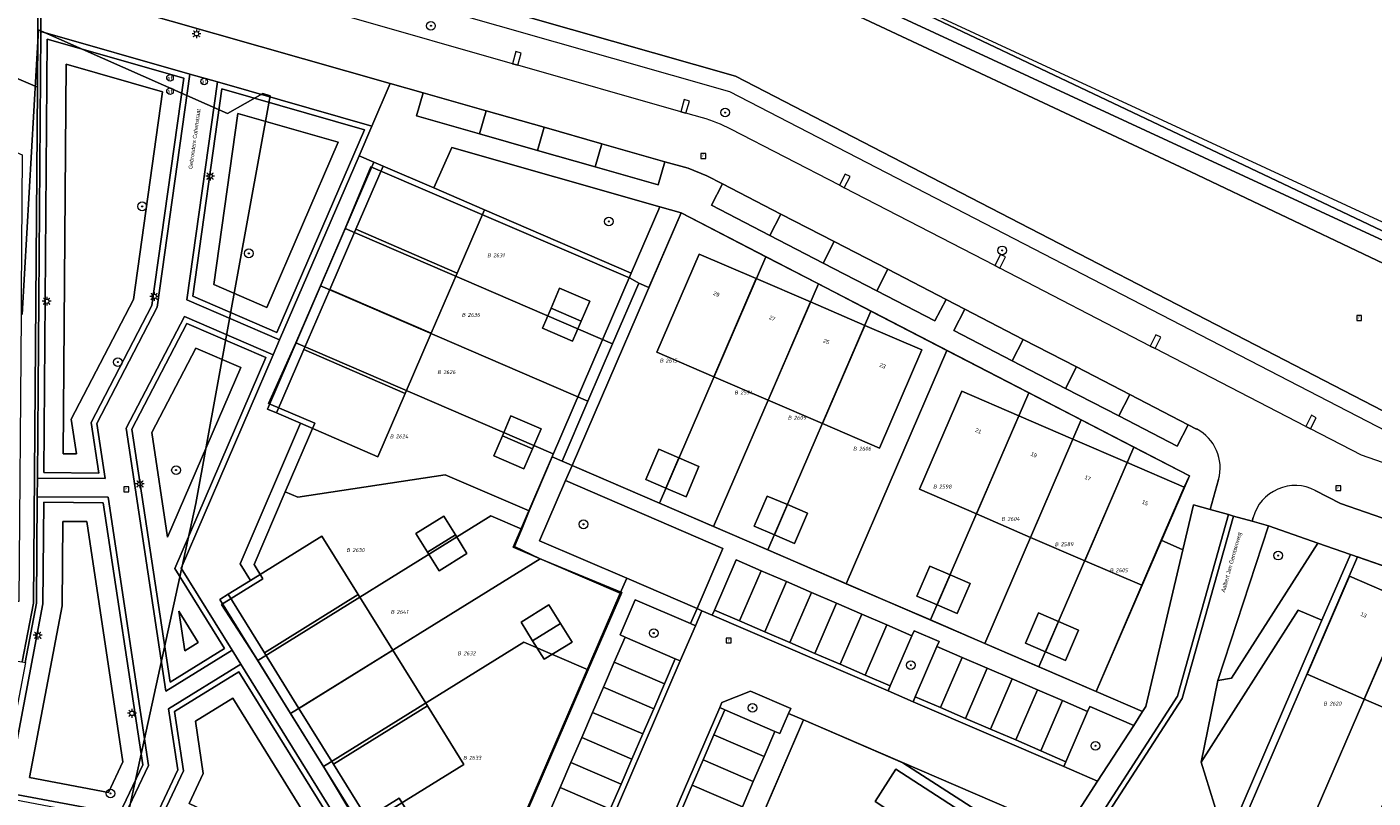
# Model space of a CAD drawing. Header units: metres. Extents: x 207466 to 209466, y 475780 to 477780.
# Tile 139 of 189: x 208452 to 208575, y 476909 to 476980. Entities that reach past the tile are written whole.
import ezdxf
from ezdxf.enums import TextEntityAlignment as Align

# ---------------------------------------------------------------- set-up
doc = ezdxf.new("R2010")
doc.units = ezdxf.units.M
doc.layers.get('0').update_dxf_attribs({"color": 253, "linetype": 'CONTINUOUS'})
for name, color, linetype, lineweight, true_color in [('B-RO-OG-BEBOUWING-GV', 7, 'CONTINUOUS', 0, 0xa50000), ('B1-OG-WA-SLOOT_WATER-G', 7, 'CONTINUOUS', 0, 0x478c9a), ('N-RO-GR-BEPLANTING_CULTUUR_VASTE PLANTENVAK-GV', 7, 'CONTINUOUS', 0, 0x6d8a47), ('N-RO-GR-BOOM-S', 7, 'CONTINUOUS', 0, 0x6d8a47), ('N-RO-GR-GRAS-GV', 7, 'CONTINUOUS', 0, 0x6d8a47), ('N-RO-OG-BEBOUWING-GV', 7, 'CONTINUOUS', 0, 0xa50000), ('N-RO-OG-BEBOUWING_LOODS-GV', 7, 'CONTINUOUS', 0, 0xa50000)]:
    doc.layers.add(name, color=color, linetype=linetype, lineweight=lineweight, true_color=true_color)
for name, color, linetype, lineweight in [('B-RO-OG-BEBOUWING-T18', 7, 'CONTINUOUS', 0), ('B-RO-RI-GWA_RIOOLPUT-S', 253, 'CONTINUOUS', 0), ('B-RO-VH-ONVERHARD-GV', 253, 'CONTINUOUS', 0), ('B-WE-KG-GRENS_PERCEEL-GV', 150, 'CONTINUOUS', 18), ('B-WE-KG-GRENS_PERCEEL-S', 150, 'CONTINUOUS', 25), ('B1-OG-WA-SLOOT_BOVENINSTEEK-G', 253, 'CONTINUOUS', 13), ('N-RO-KL-ET_LS_OV_LICHTMAST-S', 253, 'CONTINUOUS', 0), ('N-RO-OG-TERREIN_CULTUURSCHEIDING-GV', 253, 'CONTINUOUS', 0), ('N-RO-OG-TERREIN_ERF-GV', 253, 'CONTINUOUS', 0), ('N-RO-OG-TOPOGRAFIE-T18', 7, 'CONTINUOUS', 0), ('N-RO-RI-GWA_RIOOLPUT-S', 253, 'CONTINUOUS', 0), ('N-RO-VH-VERHARDING_BEDRIJFSVLOERPLAAT-GV', 253, 'CONTINUOUS', 0), ('N-RO-VH-VERHARDING_BETON-GV', 253, 'CONTINUOUS', 0), ('N-RO-VH-VERHARDING_STRAATBAKSTEEN-GV', 253, 'CONTINUOUS', 0), ('N-RO-VW-AFSLUITPAAL-S', 253, 'CONTINUOUS', 0)]:
    doc.layers.add(name, color=color, linetype=linetype, lineweight=lineweight)
doc.styles.add('NLCS-ISO', font='NLCS-ISO.ttf')
doc.styles.add('NLCS-ISO-M200-T18', font='NLCS-ISO.ttf', dxfattribs={"height": 1.8})

# ---------------------------------------------------------------- blocks, each defined once
blk = doc.blocks.new('SVW-AFSLUITPAAL-SO1')
at = {"lineweight": -2}
blk.add_circle((0, 0), 1.5, dxfattribs=at)
at = {"lineweight": -2, "insert": (0, 0), "char_height": 1.8, "attachment_point": 5, "line_spacing_factor": 0.8, "style": 'NLCS-ISO'}
blk.add_mtext('{\\C256;af}', dxfattribs=at)
blk = doc.blocks.new('SKL-ET_OV_LICHTMAST-SO1')
at = {"color": 0, "linetype": 'ByBlock', "lineweight": -2}
blk.add_circle((0, 0), 1, dxfattribs=at)
for points in [[(-1.25, 0), (-2, 0)], [(-1.4142, 1.4142), (-0.8839, 0.8839)], [(0, 2), (0, 1.25)], [(0.8839, 0.8839), (1.4142, 1.4142)], [(2, 0), (1.25, 0)], [(-1.4142, -1.4142), (-0.8839, -0.8839)], [(0, -1.25), (0, -2)], [(0.8839, -0.8839), (1.4142, -1.4142)]]:
    blk.add_open_spline(points, degree=1, dxfattribs=at)
blk = doc.blocks.new('SRI-PUT_INSPECTIEPUT_RIOOLPUT-SO1')
at = {"color": 0, "linetype": 'ByBlock', "lineweight": -2, "flags": 128}
blk.add_lwpolyline([(-1.125, -1.125), (1.125, -1.125), (1.125, 1.125), (-1.125, 1.125), (-1.125, -1.125)], dxfattribs=at)
at = {"color": 0, "linetype": 'ByBlock', "lineweight": -2, "insert": (0, 0.2828), "char_height": 1.5, "attachment_point": 5, "line_spacing_factor": 0.8, "style": 'NLCS-ISO'}
blk.add_mtext('{\\C0;r}', dxfattribs=at)
blk = doc.blocks.new('SGR-BOOM_01-SO1')
at = {"linetype": 'Continuous'}
h = blk.add_hatch(color=0, dxfattribs=at)
edge = h.paths.add_edge_path()
edge.add_arc((0, 0), 0.25, 0, 360)
at = {"color": 0, "linetype": 'ByBlock', "lineweight": -2}
for radius in [2, 0.25]:
    blk.add_circle((0, 0), radius, dxfattribs=at)
blk = doc.blocks.new('SKG-PERCEELNUMMER-SO')
at = {"style": 'NLCS-ISO', "oblique": 10, "flags": 1}
blk.add_attdef('GEMEENTECODE', text='', height=1.8, dxfattribs=at).set_placement((0, 2.55), align=Align.MIDDLE_CENTER)
at = {"style": 'NLCS-ISO', "oblique": 10}
blk.add_attdef('SECTIE', text='', height=1.8, dxfattribs=at).set_placement((-0.5, 0), align=Align.MIDDLE_RIGHT)
blk.add_attdef('PERCEELNUMMER', text='', height=1.8, dxfattribs=at).set_placement((0.5, 0), align=Align.MIDDLE_LEFT)

msp = doc.modelspace()

# ---------------------------------------------------------------- linework, layer by layer
at = {"layer": 'B-RO-OG-BEBOUWING-GV', "flags": 128}
for points in [[(208493.78, 476962.83), (208489.14, 476964.83), (208484.51, 476966.83), (208482.01, 476961.04), (208491.29, 476957.04), (208493.78, 476962.83)], [(208491.29, 476957.04), (208482.01, 476961.04), (208479.63, 476955.53), (208488.91, 476951.53), (208491.29, 476957.04)], [(208518.64, 476956.53), (208513.43, 476958.78), (208509.55, 476949.79), (208514.77, 476947.54), (208518.64, 476956.53)], [(208488.91, 476951.53), (208479.63, 476955.53), (208477.26, 476950.03), (208486.53, 476946.03), (208488.91, 476951.53)], [(208523.6, 476954.39), (208518.64, 476956.53), (208514.77, 476947.54), (208519.72, 476945.4), (208523.6, 476954.39)], [(208528.56, 476952.25), (208523.6, 476954.39), (208519.72, 476945.4), (208524.68, 476943.26), (208528.56, 476952.25)], [(208533.78, 476950), (208528.56, 476952.25), (208524.68, 476943.26), (208529.9, 476941.01), (208533.78, 476950)], [(208486.53, 476946.03), (208477.26, 476950.03), (208474.76, 476944.24), (208476.97, 476943.29), (208484.04, 476940.24), (208486.53, 476946.03)], [(208542.64, 476943.99), (208537.43, 476946.24), (208533.55, 476937.26), (208538.77, 476935), (208542.64, 476943.99)], [(208547.6, 476941.85), (208542.64, 476943.99), (208538.77, 476935), (208543.72, 476932.86), (208547.6, 476941.85)], [(208552.56, 476939.72), (208547.6, 476941.85), (208543.72, 476932.86), (208548.68, 476930.72), (208552.56, 476939.72)], [(208511.57, 476940.12), (208509.73, 476940.92), (208508.54, 476938.16), (208510.38, 476937.37), (208511.57, 476940.12)], [(208513.4, 476939.33), (208511.57, 476940.12), (208510.38, 476937.37), (208512.22, 476936.58), (208513.4, 476939.33)], [(208557.77, 476937.46), (208552.56, 476939.72), (208548.68, 476930.72), (208553.9, 476928.47), (208555.67, 476932.59), (208557.77, 476937.46)], [(208521.48, 476935.85), (208519.65, 476936.64), (208518.46, 476933.88), (208520.3, 476933.09), (208521.48, 476935.85)], [(208523.32, 476935.06), (208521.48, 476935.85), (208520.3, 476933.09), (208522.13, 476932.3), (208523.32, 476935.06)], [(208472.38, 476928.92), (208470.34, 476927.66), (208473.66, 476922.3), (208482.24, 476927.63), (208478.92, 476932.98), (208472.38, 476928.92)], [(208536.36, 476929.43), (208534.52, 476930.22), (208533.33, 476927.47), (208535.17, 476926.67), (208536.36, 476929.43)], [(208538.2, 476928.64), (208536.36, 476929.43), (208535.17, 476926.67), (208537.01, 476925.88), (208538.2, 476928.64)], [(208578.11, 476927.06), (208572.89, 476929.31), (208569, 476920.33), (208574.23, 476918.07), (208578.11, 476927.06)], [(208485.4, 476922.53), (208482.24, 476927.63), (208473.66, 476922.3), (208476.82, 476917.21), (208485.4, 476922.53)], [(208583.07, 476924.92), (208578.11, 476927.06), (208574.23, 476918.07), (208579.19, 476915.93), (208583.07, 476924.92)], [(208546.28, 476925.15), (208544.44, 476925.94), (208543.25, 476923.19), (208545.09, 476922.4), (208546.28, 476925.15)], [(208548.11, 476924.36), (208546.28, 476925.15), (208545.09, 476922.4), (208546.92, 476921.6), (208548.11, 476924.36)], [(208488.57, 476917.43), (208485.4, 476922.53), (208476.82, 476917.21), (208479.98, 476912.11), (208488.57, 476917.43)], [(208488.57, 476917.43), (208479.98, 476912.11), (208483.3, 476906.75), (208485.34, 476908.02), (208491.89, 476912.08), (208488.57, 476917.43)]]:
    msp.add_lwpolyline(points, dxfattribs=at)
at = {"layer": 'B-RO-VH-ONVERHARD-GV', "flags": 128}
for points in [[(208486.53, 476946.03), (208484.04, 476940.24), (208476.97, 476943.29), (208474.76, 476944.24), (208477.26, 476950.03), (208479.63, 476955.53), (208482.01, 476961.04), (208484.51, 476966.83), (208489.14, 476964.83), (208493.78, 476962.83), (208491.29, 476957.04), (208488.91, 476951.53), (208486.53, 476946.03)], [(208509.55, 476949.79), (208513.43, 476958.78), (208518.64, 476956.53), (208523.6, 476954.39), (208528.56, 476952.25), (208533.78, 476950), (208529.9, 476941.01), (208524.68, 476943.26), (208519.72, 476945.4), (208514.77, 476947.54), (208509.55, 476949.79)], [(208548.68, 476930.72), (208543.72, 476932.86), (208538.77, 476935), (208533.55, 476937.26), (208537.43, 476946.24), (208542.64, 476943.99), (208547.6, 476941.85), (208552.56, 476939.72), (208557.77, 476937.46), (208555.67, 476932.59), (208553.9, 476928.47), (208548.68, 476930.72)], [(208508.54, 476938.16), (208509.73, 476940.92), (208511.57, 476940.12), (208513.4, 476939.33), (208512.22, 476936.58), (208510.38, 476937.37), (208508.54, 476938.16)], [(208522.13, 476932.3), (208520.3, 476933.09), (208518.46, 476933.88), (208519.65, 476936.64), (208521.48, 476935.85), (208523.32, 476935.06), (208522.13, 476932.3)], [(208476.82, 476917.21), (208473.66, 476922.3), (208470.34, 476927.66), (208472.38, 476928.92), (208478.92, 476932.98), (208482.24, 476927.63), (208485.4, 476922.53), (208488.57, 476917.43), (208491.89, 476912.08), (208485.34, 476908.02), (208483.3, 476906.75), (208479.98, 476912.11), (208476.82, 476917.21)], [(208533.33, 476927.47), (208534.52, 476930.22), (208536.36, 476929.43), (208538.2, 476928.64), (208537.01, 476925.88), (208535.17, 476926.67), (208533.33, 476927.47)], [(208584.15, 476913.79), (208579.19, 476915.93), (208574.23, 476918.07), (208569, 476920.33), (208572.89, 476929.31), (208578.11, 476927.06), (208583.07, 476924.92), (208588.02, 476922.78), (208592.98, 476920.64), (208597.94, 476918.5), (208602.9, 476916.36), (208608.11, 476914.11), (208604.23, 476905.12), (208599.02, 476907.38), (208594.06, 476909.52), (208589.1, 476911.65), (208584.15, 476913.79)], [(208543.25, 476923.19), (208544.44, 476925.94), (208546.28, 476925.15), (208548.11, 476924.36), (208546.92, 476921.6), (208545.09, 476922.4), (208543.25, 476923.19)]]:
    msp.add_lwpolyline(points, dxfattribs=at)
at = {"layer": 'B-WE-KG-GRENS_PERCEEL-GV'}
for points in [[(208600.02, 477039.71), (208600, 477000), (208500, 477000), (208500, 476993.67), (208508.85, 476991.83), (208520.11, 476987.4), (208605.17, 476946.99), (208625.47, 476937.21), (208619.88, 476937.21), (208625.39, 476934.64), (208626.18, 476938.41), (208637.42, 476991.71), (208647.04, 477037.88), (208627.89, 477039.15)], [(208332.29, 477022.34), (208345.64, 477019.84), (208407.29, 477008.29), (208465.38, 476997.49), (208500, 476990.91), (208508.09, 476989.12), (208522.32, 476983.22), (208558.37, 476966.29), (208599.36, 476946.77), (208619.88, 476937.21), (208625.47, 476937.21), (208605.17, 476946.99), (208520.11, 476987.4), (208508.85, 476991.83), (208500, 476993.67), (208466.58, 477000.88), (208466.47, 477000.9), (208396.92, 477013.71), (208346.67, 477023.7), (208328.74, 477027.27), (208327.41, 477023.26)], [(208505.5, 476950.56), (208507.9, 476956.12), (208507.12, 476956.58), (208483.39, 476966.77), (208481.05, 476961.1)], [(208507.9, 476956.12), (208505.5, 476950.56), (208503.25, 476945.32), (208500.88, 476939.84), (208509.79, 476935.99), (208519.51, 476958.53), (208511.76, 476962.54), (208508.82, 476955.72)], [(208478.8, 476955.87), (208503.25, 476945.32), (208505.5, 476950.56), (208481.05, 476961.1)], [(208524.32, 476956.04), (208519.51, 476958.53), (208509.79, 476935.99), (208514.74, 476933.85)], [(208476.54, 476950.64), (208500.07, 476940.49), (208499.96, 476940.23), (208500.88, 476939.84), (208503.25, 476945.32), (208478.8, 476955.87)], [(208529.12, 476953.56), (208524.32, 476956.04), (208514.74, 476933.85), (208519.7, 476931.72)], [(208529.12, 476953.56), (208519.7, 476931.72), (208526.86, 476928.62), (208536.07, 476949.96)], [(208499.96, 476940.23), (208500.07, 476940.49), (208476.54, 476950.64), (208474.04, 476945.11), (208478.28, 476943.29), (208475.57, 476937.02), (208476.73, 476936.52), (208490.2, 476938.58), (208497.88, 476935.27)], [(208536.07, 476949.96), (208526.86, 476928.62), (208534.58, 476925.3), (208543.55, 476946.09)], [(208548.36, 476943.61), (208543.55, 476946.09), (208534.58, 476925.3), (208539.54, 476923.16)], [(208553.17, 476941.12), (208548.36, 476943.61), (208539.54, 476923.16), (208544.49, 476921.02)], [(208544.49, 476921.02), (208549.73, 476918.76), (208558.24, 476938.49), (208553.17, 476941.12)], [(208497.88, 476935.27), (208490.2, 476938.58), (208476.73, 476936.52), (208475.57, 476937.02), (208472.71, 476930.38), (208473.53, 476929.07), (208469.75, 476926.72), (208473.05, 476921.59), (208494.38, 476934.82), (208497.19, 476933.61)], [(208497.19, 476933.61), (208494.38, 476934.82), (208473.05, 476921.59), (208476.06, 476916.74), (208498.89, 476930.9), (208496.53, 476932.03)], [(208498.89, 476930.9), (208476.06, 476916.74), (208479.06, 476911.9), (208497.39, 476923.27), (208503.28, 476920.73), (208506.33, 476927.8)], [(208568.18, 476904.05), (208579.03, 476929.19), (208573.63, 476931.07), (208562.95, 476906.31)], [(208573.14, 476901.91), (208584.14, 476927.41), (208579.03, 476929.19), (208568.18, 476904.05)], [(208494.95, 476901.43), (208503.28, 476920.73), (208497.39, 476923.27), (208479.06, 476911.9), (208482.19, 476906.66), (208485.97, 476909.01), (208489.43, 476903.43)], [(208513.72, 476894.7), (208518.97, 476906.86), (208522.97, 476916.15), (208547.48, 476905.57), (208542.69, 476895.4), (208539.91, 476886.33)], [(208547.48, 476905.57), (208522.97, 476916.15), (208518.97, 476906.86), (208542.69, 476895.4)]]:
    msp.add_lwpolyline(points, close=True, dxfattribs=at)
for points in [[(208599.36, 476946.77), (208558.37, 476966.29), (208522.32, 476983.22), (208508.09, 476989.12), (208500, 476990.91), (208465.38, 476997.49), (208407.29, 477008.29)], [(208449.8, 476842.47), (208453.32, 476842.93), (208452.23, 476853.38), (208452.11, 476854.8), (208452.03, 476856.24), (208452, 476857.67), (208452.01, 476859.1), (208452.08, 476860.54), (208452.19, 476861.97), (208452.35, 476863.39), (208452.55, 476864.81), (208454.49, 476876.83), (208467.4, 476935.97), (208474.19, 476973.26), (208473.53, 476973.45), (208470.28, 476971.64), (208452.99, 476979.29), (208451.51, 476953.24)], [(208451.51, 476953.24), (208452.99, 476979.29), (208470.28, 476971.64), (208473.53, 476973.45), (208474.19, 476973.26), (208467.4, 476935.97), (208454.49, 476876.83), (208452.55, 476864.81), (208452.35, 476863.39), (208452.19, 476861.97), (208452.08, 476860.54), (208452.01, 476859.1), (208452, 476857.67), (208452.03, 476856.24), (208452.11, 476854.8), (208452.23, 476853.38), (208453.32, 476842.93), (208449.8, 476842.47)], [(208489.43, 476903.43), (208485.97, 476909.01), (208482.19, 476906.66), (208479.06, 476911.9), (208476.06, 476916.74), (208473.05, 476921.59), (208469.75, 476926.72), (208473.53, 476929.07), (208472.71, 476930.38), (208475.57, 476937.02), (208478.28, 476943.29), (208474.04, 476945.11), (208476.54, 476950.64), (208478.8, 476955.87), (208481.05, 476961.1), (208483.39, 476966.77), (208507.12, 476956.58), (208507.9, 476956.12), (208508.82, 476955.72), (208511.76, 476962.54), (208519.51, 476958.53), (208524.32, 476956.04), (208529.12, 476953.56), (208536.07, 476949.96), (208543.55, 476946.09), (208548.36, 476943.61), (208553.17, 476941.12), (208558.24, 476938.49), (208549.73, 476918.76), (208544.49, 476921.02), (208539.54, 476923.16), (208534.58, 476925.3), (208526.86, 476928.62), (208519.7, 476931.72), (208514.74, 476933.85), (208509.79, 476935.99), (208500.88, 476939.84), (208499.96, 476940.23), (208497.88, 476935.27), (208497.19, 476933.61), (208496.53, 476932.03), (208498.89, 476930.9), (208506.33, 476927.8), (208503.28, 476920.73), (208494.95, 476901.43)], [(208578.1, 476899.77), (208573.14, 476901.91), (208568.18, 476904.05), (208562.95, 476906.31), (208573.63, 476931.07), (208579.03, 476929.19)]]:
    msp.add_lwpolyline(points, dxfattribs=at)
at = {"layer": 'B1-OG-WA-SLOOT_BOVENINSTEEK-G', "flags": 128}
for points in [[(208636.91, 476933.44), (208510.38, 476992.08), (208482.03, 476997.39)], [(208481.75, 476995.91), (208509.92, 476990.64), (208636.28, 476932.08)], [(208632.59, 476922.85), (208615.64, 476930.71), (208587.62, 476938.38), (208516.74, 476975.05), (208479.47, 476985.69)], [(208479.05, 476984.25), (208516.18, 476973.65), (208587.07, 476936.98), (208615.12, 476929.3), (208631.96, 476921.48)]]:
    msp.add_lwpolyline(points, dxfattribs=at)
at = {"layer": 'B1-OG-WA-SLOOT_WATER-G', "flags": 128}
for points in [[(208636.28, 476932.08), (208509.92, 476990.64), (208481.75, 476995.91)], [(208479.47, 476985.69), (208516.74, 476975.05), (208587.62, 476938.38), (208615.64, 476930.71), (208632.59, 476922.85)]]:
    msp.add_lwpolyline(points, dxfattribs=at)
at = {"layer": 'N-RO-GR-BEPLANTING_CULTUUR_VASTE PLANTENVAK-GV', "flags": 128}
for points in [[(208489.14, 476964.83), (208493.78, 476962.83), (208507.21, 476957.03), (208509.82, 476963.09), (208490.81, 476968.52), (208489.14, 476964.83)], [(208513.22, 476926.34), (208515.59, 476931.85), (208501.2, 476938.06), (208498.83, 476932.55), (208506.79, 476929.12), (208513.22, 476926.34)], [(208557.66, 476931.73), (208555.67, 476932.59), (208553.9, 476928.47), (208549.71, 476918.77), (208553.97, 476916.93), (208554.27, 476917.39), (208557.66, 476931.73)], [(208513.08, 476924.77), (208512.62, 476924.97), (208507.57, 476927.15), (208506.18, 476923.93), (208506.64, 476923.73), (208511.23, 476921.75), (208511.69, 476921.56), (208513.08, 476924.77)], [(208570.36, 476925.27), (208568.2, 476926.2), (208559.33, 476912.3), (208560.92, 476907.18), (208562.3, 476906.59), (208570.36, 476925.27)], [(208535.16, 476922.87), (208535.36, 476923.33), (208533.07, 476924.32), (208532.87, 476923.86), (208530.89, 476919.27), (208530.69, 476918.81), (208532.98, 476917.82), (208533.18, 476918.28), (208535.16, 476922.87)], [(208520.35, 476915.1), (208520.8, 476914.9), (208521.6, 476916.74), (208521.79, 476917.2), (208518.12, 476918.78), (208515.49, 476917.74), (208515.3, 476917.28), (208515.75, 476917.08), (208520.35, 476915.1)], [(208548.93, 476916.92), (208546.95, 476912.33), (208546.76, 476911.88), (208549.85, 476910.54), (208553.15, 476915.65), (208549.13, 476917.39), (208548.93, 476916.92)]]:
    msp.add_lwpolyline(points, dxfattribs=at)
at = {"layer": 'N-RO-GR-GRAS-GV', "flags": 128}
for points in [[(208453.5, 476938.78), (208458.52, 476938.74), (208457.82, 476943.37), (208463.38, 476954.07), (208466.28, 476974.88), (208453.8, 476978.45), (208453.5, 476938.78)], [(208455.26, 476940.51), (208455.53, 476976.14), (208464.33, 476973.62), (208461.69, 476954.61), (208456, 476943.67), (208456.48, 476940.5), (208455.26, 476940.51)], [(208455.26, 476940.51), (208456.48, 476940.5), (208456, 476943.67), (208461.69, 476954.61), (208464.33, 476973.62), (208455.53, 476976.14), (208455.26, 476940.51)], [(208469.77, 476973.88), (208467.13, 476954.91), (208474.79, 476951.6), (208482.8, 476970.15), (208469.77, 476973.88)], [(208471.23, 476971.65), (208469.05, 476955.99), (208473.88, 476953.9), (208480.4, 476969.02), (208471.23, 476971.65)], [(208471.23, 476971.65), (208480.4, 476969.02), (208473.88, 476953.9), (208469.05, 476955.99), (208471.23, 476971.65)], [(208473.8, 476949.31), (208466.58, 476952.42), (208461.55, 476942.75), (208465.04, 476919.61), (208470.01, 476922.69), (208465.47, 476930), (208473.8, 476949.31)], [(208471.5, 476948.39), (208467.38, 476950.17), (208463.37, 476942.45), (208464.81, 476932.88), (208471.5, 476948.39)], [(208471.5, 476948.39), (208464.81, 476932.88), (208463.37, 476942.45), (208467.38, 476950.17), (208471.5, 476948.39)], [(208453.48, 476936.08), (208453.41, 476926.77), (208450.14, 476909.5), (208460.4, 476907.56), (208462.54, 476912.06), (208458.92, 476936.03), (208453.48, 476936.08)], [(208455.22, 476934.31), (208455.16, 476926.6), (208452.19, 476910.89), (208459.4, 476909.53), (208460.73, 476912.33), (208457.42, 476934.3), (208455.22, 476934.31)], [(208455.22, 476934.31), (208457.42, 476934.3), (208460.73, 476912.33), (208459.4, 476909.53), (208452.19, 476910.89), (208455.16, 476926.6), (208455.22, 476934.31)], [(208465.83, 476926.1), (208466.38, 476922.49), (208467.6, 476923.25), (208465.83, 476926.1)], [(208467.6, 476923.25), (208466.38, 476922.49), (208465.83, 476926.1), (208467.6, 476923.25)], [(208467.77, 476906.11), (208478.96, 476900.8), (208499.15, 476893.74), (208500.69, 476897.31), (208481.4, 476904.31), (208471.33, 476920.56), (208465.45, 476916.92), (208466.26, 476911.51), (208464.45, 476907.68), (208467.77, 476906.11)], [(208468.52, 476907.69), (208466.78, 476908.52), (208468.07, 476911.24), (208467.35, 476916.04), (208470.76, 476918.15), (208480.23, 476902.88), (208498.35, 476896.3), (208498.19, 476895.93), (208479.63, 476902.42), (208468.52, 476907.69)], [(208468.52, 476907.69), (208479.63, 476902.42), (208498.19, 476895.93), (208498.35, 476896.3), (208480.23, 476902.88), (208470.76, 476918.15), (208467.35, 476916.04), (208468.07, 476911.24), (208466.78, 476908.52), (208468.52, 476907.69)]]:
    msp.add_lwpolyline(points, dxfattribs=at)
at = {"layer": 'N-RO-OG-BEBOUWING-GV', "flags": 128}
for points in [[(208503.42, 476954.47), (208500.66, 476955.66), (208499.87, 476953.83), (208502.62, 476952.64), (208503.42, 476954.47)], [(208502.62, 476952.64), (208499.87, 476953.83), (208499.08, 476951.99), (208501.83, 476950.8), (208502.62, 476952.64)], [(208498.97, 476942.8), (208496.21, 476943.99), (208495.42, 476942.15), (208498.18, 476940.97), (208498.97, 476942.8)], [(208498.18, 476940.97), (208495.42, 476942.15), (208494.63, 476940.32), (208497.38, 476939.13), (208498.18, 476940.97)], [(208490.07, 476934.79), (208487.52, 476933.21), (208488.58, 476931.51), (208491.13, 476933.09), (208490.07, 476934.79)], [(208491.13, 476933.09), (208488.58, 476931.51), (208489.63, 476929.81), (208492.18, 476931.39), (208491.13, 476933.09)], [(208499.68, 476926.68), (208497.13, 476925.1), (208498.18, 476923.4), (208500.73, 476924.98), (208499.68, 476926.68)], [(208500.73, 476924.98), (208498.18, 476923.4), (208499.24, 476921.7), (208501.79, 476923.28), (208500.73, 476924.98)]]:
    msp.add_lwpolyline(points, dxfattribs=at)
at = {"layer": 'N-RO-OG-BEBOUWING_LOODS-GV', "flags": 128}
msp.add_lwpolyline([(208527.8, 476902.36), (208536.28, 476896.88), (208539.86, 476902.43), (208535.57, 476905.19), (208537.28, 476907.84), (208531.4, 476911.64), (208529.5, 476908.69), (208531.18, 476907.61), (208527.8, 476902.36)], dxfattribs=at)
at = {"layer": 'N-RO-OG-TERREIN_CULTUURSCHEIDING-GV', "flags": 128}
for points in [[(208466.83, 476975.24), (208453.21, 476979.14), (208452.9, 476938.28), (208459.1, 476938.23), (208458.34, 476943.28), (208463.86, 476953.92), (208466.83, 476975.24)], [(208453.5, 476938.78), (208453.8, 476978.45), (208466.28, 476974.88), (208463.38, 476954.07), (208457.82, 476943.37), (208458.52, 476938.74), (208453.5, 476938.78)], [(208475.05, 476950.94), (208482.32, 476967.77), (208483.48, 476970.48), (208469.36, 476974.52), (208466.58, 476954.6), (208475.05, 476950.94)], [(208469.77, 476973.88), (208482.8, 476970.15), (208474.79, 476951.6), (208467.13, 476954.91), (208469.77, 476973.88)], [(208474.46, 476949.57), (208466.35, 476953.07), (208461.03, 476942.84), (208464.66, 476918.78), (208470.7, 476922.53), (208466.04, 476930.04), (208474.46, 476949.57)], [(208473.8, 476949.31), (208465.47, 476930), (208470.01, 476922.69), (208465.04, 476919.61), (208461.55, 476942.75), (208466.58, 476952.42), (208473.8, 476949.31)], [(208452.89, 476936.58), (208452.81, 476926.83), (208451.79, 476921.42), (208451.82, 476921.42), (208451.82, 476921.41), (208450.65, 476915.31), (208449.48, 476909.12), (208460.69, 476906.99), (208463.05, 476911.98), (208459.36, 476936.53), (208452.89, 476936.58)], [(208453.48, 476936.08), (208458.92, 476936.03), (208462.54, 476912.06), (208460.4, 476907.56), (208450.14, 476909.5), (208453.41, 476926.77), (208453.48, 476936.08)], [(208565.49, 476933.91), (208560.85, 476919.75), (208562.09, 476919.97), (208569.98, 476932.34), (208565.49, 476933.91)], [(208481.74, 476904.72), (208471.49, 476921.25), (208464.9, 476917.17), (208465.74, 476911.59), (208463.78, 476907.45), (208467.55, 476905.66), (208478.77, 476900.33), (208499.42, 476893.12), (208501.36, 476897.6), (208481.74, 476904.72)], [(208467.77, 476906.11), (208464.45, 476907.68), (208466.26, 476911.51), (208465.45, 476916.92), (208471.33, 476920.56), (208481.4, 476904.31), (208500.69, 476897.31), (208499.15, 476893.74), (208478.96, 476900.8), (208467.77, 476906.11)]]:
    msp.add_lwpolyline(points, dxfattribs=at)
at = {"layer": 'N-RO-OG-TERREIN_ERF-GV', "flags": 128}
for points in [[(208482.01, 476961.04), (208484.51, 476966.83), (208483.68, 476967.18), (208473.94, 476944.6), (208474.76, 476944.24), (208477.26, 476950.03), (208479.63, 476955.53), (208482.01, 476961.04)], [(208507.21, 476957.03), (208493.78, 476962.83), (208491.29, 476957.04), (208488.91, 476951.53), (208486.53, 476946.03), (208484.04, 476940.24), (208476.97, 476943.29), (208471.43, 476930.45), (208472.38, 476928.92), (208478.92, 476932.98), (208482.24, 476927.63), (208485.4, 476922.53), (208488.57, 476917.43), (208491.89, 476912.08), (208485.34, 476908.02), (208487.75, 476904.14), (208494.89, 476901.54), (208506.19, 476927.74), (208496.4, 476931.97), (208507.21, 476957.03)], [(208537.43, 476946.24), (208542.64, 476943.99), (208547.6, 476941.85), (208552.56, 476939.72), (208557.77, 476937.46), (208558.24, 476938.49), (208511.76, 476962.54), (208501.8, 476939.44), (208549.71, 476918.77), (208553.9, 476928.47), (208548.68, 476930.72), (208543.72, 476932.86), (208538.77, 476935), (208533.55, 476937.26), (208537.43, 476946.24)], [(208529.9, 476941.01), (208524.68, 476943.26), (208519.72, 476945.4), (208514.77, 476947.54), (208509.55, 476949.79), (208513.43, 476958.78), (208518.64, 476956.53), (208523.6, 476954.39), (208528.56, 476952.25), (208533.78, 476950), (208529.9, 476941.01)], [(208499.08, 476951.99), (208499.87, 476953.83), (208500.66, 476955.66), (208503.42, 476954.47), (208502.62, 476952.64), (208501.83, 476950.8), (208499.08, 476951.99)], [(208494.63, 476940.32), (208495.42, 476942.15), (208496.21, 476943.99), (208498.97, 476942.8), (208498.18, 476940.97), (208497.38, 476939.13), (208494.63, 476940.32)], [(208512.22, 476936.58), (208510.38, 476937.37), (208508.54, 476938.16), (208509.73, 476940.92), (208511.57, 476940.12), (208513.4, 476939.33), (208512.22, 476936.58)], [(208521.48, 476935.85), (208523.32, 476935.06), (208522.13, 476932.3), (208520.3, 476933.09), (208518.46, 476933.88), (208519.65, 476936.64), (208521.48, 476935.85)], [(208491.13, 476933.09), (208492.18, 476931.39), (208489.63, 476929.81), (208488.58, 476931.51), (208487.52, 476933.21), (208490.07, 476934.79), (208491.13, 476933.09)], [(208609.97, 476918.41), (208572.97, 476931.3), (208570.36, 476925.27), (208562.3, 476906.59), (208593.16, 476893.28)], [(208536.36, 476929.43), (208538.2, 476928.64), (208537.01, 476925.88), (208535.17, 476926.67), (208533.33, 476927.47), (208534.52, 476930.22), (208536.36, 476929.43)], [(208579.19, 476915.93), (208574.23, 476918.07), (208569, 476920.33), (208572.89, 476929.31), (208578.11, 476927.06)], [(208473.66, 476922.3), (208470.34, 476927.66), (208469.57, 476927.18), (208482.54, 476906.28), (208483.3, 476906.75), (208479.98, 476912.11), (208476.82, 476917.21), (208473.66, 476922.3)], [(208499.68, 476926.68), (208500.73, 476924.98), (208501.79, 476923.28), (208499.24, 476921.7), (208498.18, 476923.4), (208497.13, 476925.1), (208499.68, 476926.68)], [(208544.44, 476925.94), (208546.28, 476925.15), (208548.11, 476924.36), (208546.92, 476921.6), (208545.09, 476922.4), (208543.25, 476923.19), (208544.44, 476925.94)], [(208532.04, 476912.23), (208522.97, 476916.15), (208513.72, 476894.7), (208537.73, 476885.99), (208540.23, 476895.63), (208545.39, 476903.62), (208532.04, 476912.23)], [(208531.18, 476907.61), (208529.5, 476908.69), (208531.4, 476911.64), (208537.28, 476907.84), (208535.57, 476905.19), (208539.86, 476902.43), (208536.28, 476896.88), (208532.7, 476891.34), (208528.42, 476894.1), (208526.71, 476891.46), (208520.83, 476895.25), (208522.73, 476898.19), (208524.41, 476897.11), (208527.8, 476902.36), (208531.18, 476907.61)]]:
    msp.add_lwpolyline(points, dxfattribs=at)
at = {"layer": 'N-RO-VH-VERHARDING_BEDRIJFSVLOERPLAAT-GV', "flags": 128}
for points in [[(208496.35, 476976.19), (208496.83, 476976.05), (208497.14, 476977.16), (208496.66, 476977.3), (208496.35, 476976.19)], [(208511.73, 476971.8), (208512.21, 476971.66), (208512.53, 476972.77), (208512.05, 476972.91), (208511.73, 476971.8)], [(208526.24, 476965.07), (208526.69, 476964.84), (208527.22, 476965.86), (208526.77, 476966.09), (208526.24, 476965.07)], [(208540.45, 476957.72), (208540.9, 476957.49), (208541.43, 476958.51), (208540.98, 476958.74), (208540.45, 476957.72)], [(208554.67, 476950.36), (208555.11, 476950.13), (208555.64, 476951.16), (208555.19, 476951.39), (208554.67, 476950.36)], [(208568.88, 476943.01), (208569.32, 476942.78), (208569.85, 476943.8), (208569.4, 476944.03), (208568.88, 476943.01)]]:
    msp.add_lwpolyline(points, dxfattribs=at)
at = {"layer": 'N-RO-VH-VERHARDING_BETON-GV', "flags": 128}
msp.add_lwpolyline([(208451.52, 476921.47), (208451.79, 476921.42), (208452.81, 476926.83), (208452.89, 476936.58), (208452.9, 476938.28), (208453.21, 476979.14), (208453.24, 476983.5), (208452.97, 476983.58), (208452.9, 476974.05), (208452.54, 476926.85), (208451.52, 476921.47)], dxfattribs=at)
at = {"layer": 'N-RO-VH-VERHARDING_STRAATBAKSTEEN-GV', "flags": 128}
for points in [[(208513.73, 476971.23), (208512.21, 476971.66), (208511.73, 476971.8), (208496.83, 476976.05), (208496.35, 476976.19), (208481.44, 476980.45), (208480.96, 476980.58), (208470.77, 476983.49), (208467.63, 476984.39), (208466.06, 476984.84), (208465.58, 476984.97), (208450.68, 476989.22), (208450.2, 476989.36), (208439.97, 476992.28)], [(208385.24, 476992.06), (208385.15, 476990.65), (208385.78, 476990.61), (208386.49, 476992.2), (208391.72, 476991.08), (208389.01, 476984.41), (208388.06, 476982.08), (208389.92, 476981.32), (208391.48, 476981.1), (208392.2, 476986.09), (208392.55, 476988.47), (208428.39, 476983.28), (208428.4, 476983.3), (208428.87, 476984.4), (208450.36, 476975.14), (208452.9, 476974.05), (208452.97, 476983.58), (208450.89, 476984.17), (208450.28, 476982.06), (208451.11, 476981.82), (208448.26, 476978.01), (208437.47, 476982.66), (208438.02, 476985.56)], [(208450.89, 476984.17), (208452.97, 476983.58), (208453.24, 476983.5), (208485.17, 476974.39), (208488.17, 476973.53), (208493.94, 476971.89), (208499.23, 476970.38), (208504.52, 476968.87), (208510.29, 476967.22), (208512.41, 476966.62), (208514.11, 476965.94), (208515.56, 476965.19), (208520.89, 476962.43), (208525.77, 476959.91), (208530.66, 476957.38), (208535.99, 476954.62), (208537.71, 476953.73), (208543.04, 476950.97), (208547.92, 476948.45), (208552.81, 476945.92), (208558.14, 476943.16), (208558.89, 476942.77)], [(208453.24, 476983.5), (208453.21, 476979.14), (208466.83, 476975.24), (208469.36, 476974.52), (208483.48, 476970.48), (208485.17, 476974.39), (208453.24, 476983.5)], [(208446.65, 476922.25), (208449.01, 476921.81), (208450.34, 476921.56), (208450.36, 476921.66), (208451.47, 476921.48), (208451.52, 476921.47), (208452.54, 476926.85), (208452.9, 476974.05), (208450.36, 476975.14), (208449.89, 476974.04), (208447.89, 476969.4), (208450.52, 476968.27), (208451.52, 476967.84), (208451.42, 476955.14), (208451.41, 476953.14), (208451.21, 476926.98), (208450.31, 476926.99), (208447.55, 476927.01), (208447.07, 476924.45), (208446.98, 476923.96), (208446.65, 476922.25)], [(208463.78, 476907.45), (208465.74, 476911.59), (208464.9, 476917.17), (208471.49, 476921.25), (208470.7, 476922.53), (208464.66, 476918.78), (208461.03, 476942.84), (208466.35, 476953.07), (208474.46, 476949.57), (208475.05, 476950.94), (208466.58, 476954.6), (208469.36, 476974.52), (208466.83, 476975.24), (208463.86, 476953.92), (208458.34, 476943.28), (208459.1, 476938.23), (208452.9, 476938.28), (208452.89, 476936.58), (208459.36, 476936.53), (208463.05, 476911.98), (208460.69, 476906.99)], [(208515.56, 476965.19), (208514.11, 476965.94), (208512.41, 476966.62), (208510.29, 476967.22), (208509.68, 476965.11), (208503.91, 476966.75), (208498.62, 476968.26), (208493.33, 476969.77), (208487.57, 476971.42), (208488.17, 476973.53), (208485.17, 476974.39), (208483.48, 476970.48), (208482.32, 476967.77), (208483.68, 476967.18), (208484.51, 476966.83), (208489.14, 476964.83), (208490.81, 476968.52), (208509.82, 476963.09), (208511.76, 476962.54), (208558.24, 476938.49), (208557.77, 476937.46), (208555.67, 476932.59), (208557.66, 476931.73), (208558.63, 476935.84), (208560.14, 476935.41), (208560.91, 476938.14)], [(208493.94, 476971.89), (208488.17, 476973.53), (208487.57, 476971.42), (208493.33, 476969.77), (208493.94, 476971.89)], [(208493.94, 476971.89), (208493.33, 476969.77), (208498.62, 476968.26), (208499.23, 476970.38), (208493.94, 476971.89)], [(208499.23, 476970.38), (208498.62, 476968.26), (208503.91, 476966.75), (208504.52, 476968.87), (208499.23, 476970.38)], [(208644.61, 476912.31), (208642.42, 476913.32), (208641.96, 476913.53), (208627.9, 476920.06), (208627.45, 476920.27), (208614.39, 476926.3), (208613.45, 476926.62), (208612.97, 476926.79), (208599.35, 476931.54), (208598.88, 476931.7), (208584.24, 476936.8), (208583.77, 476936.96), (208573.97, 476940.38), (208569.32, 476942.78), (208568.88, 476943.01), (208555.11, 476950.13), (208554.67, 476950.36), (208540.9, 476957.49), (208540.45, 476957.72), (208526.69, 476964.84), (208526.24, 476965.07), (208516.32, 476970.2)], [(208485.34, 476908.02), (208483.3, 476906.75), (208482.54, 476906.28), (208469.57, 476927.18), (208470.34, 476927.66), (208472.38, 476928.92), (208471.43, 476930.45), (208476.97, 476943.29), (208474.76, 476944.24), (208473.94, 476944.6), (208483.68, 476967.18), (208482.32, 476967.77), (208475.05, 476950.94), (208474.46, 476949.57), (208466.04, 476930.04), (208470.7, 476922.53), (208471.49, 476921.25), (208481.74, 476904.72), (208501.36, 476897.6), (208501.95, 476898.98), (208496.3, 476901.03), (208494.89, 476901.54), (208487.75, 476904.14), (208485.34, 476908.02)], [(208504.52, 476968.87), (208503.91, 476966.75), (208509.68, 476965.11), (208510.29, 476967.22), (208504.52, 476968.87)], [(208520.89, 476962.43), (208515.56, 476965.19), (208514.55, 476963.24), (208519.88, 476960.48), (208520.89, 476962.43)], [(208558.89, 476942.77), (208558.14, 476943.16), (208557.13, 476941.21), (208551.8, 476943.97), (208546.91, 476946.49), (208542.03, 476949.02), (208536.7, 476951.78), (208537.71, 476953.73), (208535.99, 476954.62), (208534.98, 476952.67), (208529.65, 476955.42), (208524.77, 476957.95), (208519.88, 476960.48), (208514.55, 476963.24), (208515.56, 476965.19)], [(208511.76, 476962.54), (208509.82, 476963.09), (208507.21, 476957.03), (208496.4, 476931.97), (208506.19, 476927.74), (208506.79, 476929.12), (208498.83, 476932.55), (208501.2, 476938.06), (208501.8, 476939.44), (208511.76, 476962.54)], [(208520.89, 476962.43), (208519.88, 476960.48), (208524.77, 476957.95), (208525.77, 476959.91), (208520.89, 476962.43)], [(208525.77, 476959.91), (208524.77, 476957.95), (208529.65, 476955.42), (208530.66, 476957.38), (208525.77, 476959.91)], [(208530.66, 476957.38), (208529.65, 476955.42), (208534.98, 476952.67), (208535.99, 476954.62), (208530.66, 476957.38)], [(208543.04, 476950.97), (208537.71, 476953.73), (208536.7, 476951.78), (208542.03, 476949.02), (208543.04, 476950.97)], [(208543.04, 476950.97), (208542.03, 476949.02), (208546.91, 476946.49), (208547.92, 476948.45), (208543.04, 476950.97)], [(208547.92, 476948.45), (208546.91, 476946.49), (208551.8, 476943.97), (208552.81, 476945.92), (208547.92, 476948.45)], [(208552.81, 476945.92), (208551.8, 476943.97), (208557.13, 476941.21), (208558.14, 476943.16), (208552.81, 476945.92)], [(208501.8, 476939.44), (208501.2, 476938.06), (208515.59, 476931.85), (208513.22, 476926.34), (208513.67, 476926.15), (208514.62, 476925.74), (208514.82, 476926.2), (208516.8, 476930.79), (208519.09, 476929.8), (208521.39, 476928.81), (208523.68, 476927.82), (208525.98, 476926.83), (208528.28, 476925.84), (208530.57, 476924.85), (208532.87, 476923.86), (208533.07, 476924.32), (208535.36, 476923.33), (208535.16, 476922.87), (208537.46, 476921.88), (208539.75, 476920.89), (208542.05, 476919.9), (208544.34, 476918.91), (208546.64, 476917.92), (208548.93, 476916.92), (208549.13, 476917.39), (208553.15, 476915.65), (208553.97, 476916.93), (208549.71, 476918.77), (208501.8, 476939.44)], [(208560.91, 476938.14), (208560.14, 476935.41), (208561.83, 476934.94), (208562.28, 476934.81), (208563.97, 476934.33), (208564.07, 476934.68)], [(208602.42, 476923.26), (208597.23, 476925.07), (208592.03, 476926.88), (208586.84, 476928.69), (208581.65, 476930.5), (208575.98, 476932.47), (208576.64, 476934.36), (208572.07, 476935.95), (208569.76, 476937.15)], [(208569.76, 476937.15), (208572.07, 476935.95), (208576.64, 476934.36), (208582.3, 476932.39), (208587.5, 476930.58), (208592.69, 476928.77), (208597.89, 476926.96), (208603.08, 476925.15), (208608.75, 476923.18), (208612.52, 476921.87), (208614.73, 476920.88), (208620.17, 476918.35), (208625.16, 476916.04), (208630.61, 476913.51), (208638.26, 476909.96)], [(208561.83, 476934.94), (208560.14, 476935.41), (208558.63, 476935.84), (208557.66, 476931.73), (208554.27, 476917.39), (208553.97, 476916.93), (208553.15, 476915.65), (208549.85, 476910.54), (208545.39, 476903.62), (208540.23, 476895.63), (208537.73, 476885.99), (208537.35, 476884.53), (208536.8, 476882.43), (208536.42, 476880.98), (208533.15, 476868.38), (208522.78, 476843.99), (208518.66, 476841.95), (208516.5, 476836.88), (208521.52, 476834.95), (208522.68, 476834.5), (208536.91, 476868), (208547.56, 476903.45), (208557.15, 476918.32), (208561.83, 476934.94)], [(208562.28, 476934.81), (208561.83, 476934.94), (208557.15, 476918.32), (208547.56, 476903.45), (208536.91, 476868), (208522.68, 476834.5), (208523.12, 476834.33), (208537.36, 476867.84), (208547.99, 476903.26), (208557.58, 476918.13), (208562.28, 476934.81)], [(208565.49, 476933.91), (208563.97, 476934.33), (208562.28, 476934.81), (208557.58, 476918.13), (208547.99, 476903.26), (208537.36, 476867.84), (208523.12, 476834.33), (208524.56, 476833.78), (208527.67, 476832.58), (208528.34, 476834.51), (208529.62, 476844.75), (208538.84, 476866.44), (208542.55, 476878.99), (208542.99, 476880.45), (208544.15, 476884.34), (208544.56, 476885.82), (208547.42, 476895.47), (208554.97, 476903.21), (208560.92, 476907.18), (208559.33, 476912.3), (208560.85, 476919.75), (208565.49, 476933.91)], [(208564.07, 476934.68), (208563.97, 476934.33), (208565.49, 476933.91), (208569.98, 476932.34), (208572.97, 476931.3), (208609.97, 476918.41), (208611.86, 476917.69), (208629.6, 476909.46), (208629.12, 476907.82), (208633.74, 476906.56), (208635.79, 476905.99), (208641.18, 476907.04)], [(208568.2, 476926.2), (208570.36, 476925.27), (208572.97, 476931.3), (208569.98, 476932.34), (208562.09, 476919.97), (208560.85, 476919.75), (208559.33, 476912.3), (208568.2, 476926.2)], [(208519.09, 476929.8), (208516.8, 476930.79), (208514.82, 476926.2), (208517.11, 476925.21), (208519.09, 476929.8)], [(208521.39, 476928.81), (208519.09, 476929.8), (208517.11, 476925.21), (208519.41, 476924.22), (208521.39, 476928.81)], [(208506.79, 476929.12), (208506.19, 476927.74), (208494.89, 476901.54), (208496.3, 476901.03), (208498.26, 476905.57), (208498.72, 476905.37), (208499.71, 476907.67), (208500.7, 476909.96), (208501.69, 476912.26), (208502.68, 476914.55), (208503.67, 476916.85), (208504.66, 476919.14), (208505.65, 476921.44), (208506.64, 476923.73), (208506.18, 476923.93), (208507.57, 476927.15), (208512.62, 476924.97), (208513.22, 476926.34), (208506.79, 476929.12)], [(208523.68, 476927.82), (208521.39, 476928.81), (208519.41, 476924.22), (208521.7, 476923.23), (208523.68, 476927.82)], [(208525.98, 476926.83), (208523.68, 476927.82), (208521.7, 476923.23), (208524, 476922.24), (208525.98, 476926.83)], [(208532.98, 476917.82), (208530.69, 476918.81), (208514.62, 476925.74), (208513.67, 476926.15), (208513.08, 476924.77), (208511.69, 476921.56), (208503.77, 476903.19)], [(208513.67, 476926.15), (208513.22, 476926.34), (208512.62, 476924.97), (208513.08, 476924.77), (208513.67, 476926.15)], [(208514.82, 476926.2), (208514.62, 476925.74), (208530.69, 476918.81), (208530.89, 476919.27), (208528.59, 476920.26), (208526.3, 476921.25), (208524, 476922.24), (208521.7, 476923.23), (208519.41, 476924.22), (208517.11, 476925.21), (208514.82, 476926.2)], [(208528.28, 476925.84), (208525.98, 476926.83), (208524, 476922.24), (208526.3, 476921.25), (208528.28, 476925.84)], [(208530.57, 476924.85), (208528.28, 476925.84), (208526.3, 476921.25), (208528.59, 476920.26), (208530.57, 476924.85)], [(208532.87, 476923.86), (208530.57, 476924.85), (208528.59, 476920.26), (208530.89, 476919.27), (208532.87, 476923.86)], [(208511.23, 476921.75), (208506.64, 476923.73), (208505.65, 476921.44), (208510.24, 476919.46), (208511.23, 476921.75)], [(208537.46, 476921.88), (208535.16, 476922.87), (208533.18, 476918.28), (208535.48, 476917.29), (208537.46, 476921.88)], [(208511.69, 476921.56), (208511.23, 476921.75), (208510.24, 476919.46), (208509.26, 476917.16), (208508.26, 476914.87), (208507.27, 476912.57), (208506.28, 476910.28), (208505.29, 476907.98), (208504.3, 476905.69), (208503.31, 476903.39), (208503.77, 476903.19), (208511.69, 476921.56)], [(208510.24, 476919.46), (208505.65, 476921.44), (208504.66, 476919.14), (208509.26, 476917.16), (208510.24, 476919.46)], [(208539.75, 476920.89), (208537.46, 476921.88), (208535.48, 476917.29), (208537.77, 476916.3), (208539.75, 476920.89)], [(208542.05, 476919.9), (208539.75, 476920.89), (208537.77, 476916.3), (208540.07, 476915.31), (208542.05, 476919.9)], [(208544.34, 476918.91), (208542.05, 476919.9), (208540.07, 476915.31), (208542.36, 476914.32), (208544.34, 476918.91)], [(208504.66, 476919.14), (208503.67, 476916.85), (208508.26, 476914.87), (208509.26, 476917.16), (208504.66, 476919.14)], [(208508.36, 476901.21), (208515.3, 476917.28), (208515.49, 476917.74), (208518.12, 476918.78), (208521.79, 476917.2), (208521.6, 476916.74), (208522.97, 476916.15), (208532.04, 476912.23), (208545.39, 476903.62), (208549.85, 476910.54), (208546.76, 476911.88), (208532.98, 476917.82)], [(208546.64, 476917.92), (208544.34, 476918.91), (208542.36, 476914.32), (208544.66, 476913.33), (208546.64, 476917.92)], [(208509.81, 476903.31), (208510.8, 476905.6), (208511.79, 476907.9), (208512.78, 476910.2), (208513.77, 476912.49), (208514.76, 476914.79), (208515.75, 476917.08), (208515.3, 476917.28), (208508.36, 476901.21), (208508.82, 476901.01), (208509.81, 476903.31)], [(208535.48, 476917.29), (208533.18, 476918.28), (208532.98, 476917.82), (208546.76, 476911.88), (208546.95, 476912.33), (208544.66, 476913.33), (208542.36, 476914.32), (208540.07, 476915.31), (208537.77, 476916.3), (208535.48, 476917.29)], [(208548.93, 476916.92), (208546.64, 476917.92), (208544.66, 476913.33), (208546.95, 476912.33), (208548.93, 476916.92)], [(208503.67, 476916.85), (208502.68, 476914.55), (208507.27, 476912.57), (208508.26, 476914.87), (208503.67, 476916.85)], [(208522.97, 476916.15), (208521.6, 476916.74), (208520.8, 476914.9), (208520.35, 476915.1), (208519.36, 476912.81), (208518.36, 476910.51), (208517.37, 476908.22), (208516.38, 476905.92), (208515.39, 476903.62), (208514.4, 476901.33), (208513.41, 476899.03), (208513.87, 476898.84), (208512.31, 476895.22), (208513.72, 476894.7), (208522.97, 476916.15)], [(208515.75, 476917.08), (208514.76, 476914.79), (208519.36, 476912.81), (208520.35, 476915.1), (208515.75, 476917.08)], [(208514.76, 476914.79), (208513.77, 476912.49), (208518.36, 476910.51), (208519.36, 476912.81), (208514.76, 476914.79)], [(208507.27, 476912.57), (208502.68, 476914.55), (208501.69, 476912.26), (208506.28, 476910.28), (208507.27, 476912.57)], [(208506.28, 476910.28), (208501.69, 476912.26), (208500.7, 476909.96), (208505.29, 476907.98), (208506.28, 476910.28)], [(208518.36, 476910.51), (208513.77, 476912.49), (208512.78, 476910.2), (208517.37, 476908.22), (208518.36, 476910.51)], [(208505.29, 476907.98), (208500.7, 476909.96), (208499.71, 476907.67), (208504.3, 476905.69), (208505.29, 476907.98)], [(208517.37, 476908.22), (208512.78, 476910.2), (208511.79, 476907.9), (208516.38, 476905.92), (208517.37, 476908.22)]]:
    msp.add_lwpolyline(points, dxfattribs=at)
at = {"layer": 'N-RO-VH-VERHARDING_STRAATBAKSTEEN-GV'}
for centre, radius, start, end in [((208509.83, 476957.64), 14.14, 62.7027, 74.0151), ((208557.06, 476939.22), 4, 344.285, 62.6272), ((208557.06, 476939.22), 4, 344.285, 62.6272), ((208567.92, 476933.6), 4, 62.6676, 164.261), ((208567.92, 476933.6), 4, 62.6676, 164.261)]:
    msp.add_arc(centre, radius, start, end, dxfattribs=at)

# ---------------------------------------------------------------- block references
at = {"layer": 'B-RO-RI-GWA_RIOOLPUT-S', "xscale": 0.2, "yscale": 0.2, "zscale": 0.2}
for p in [(208513.8, 476967.74), (208571.86, 476937.36), (208516.12, 476923.42)]:
    msp.add_blockref('SRI-PUT_INSPECTIEPUT_RIOOLPUT-SO1', p, dxfattribs=at)
at = {"layer": 'B-WE-KG-GRENS_PERCEEL-S', "xscale": 0.2, "yscale": 0.2, "zscale": 0.2}
for p, values in [((208494.48, 476958.66), {'PERCEELNUMMER': '2631', 'SECTIE': 'B'}), ((208492.15, 476953.21), {'PERCEELNUMMER': '2636', 'SECTIE': 'B'}), ((208510.25, 476949.03), {'PERCEELNUMMER': '2615', 'SECTIE': 'B'}), ((208489.91, 476947.97), {'PERCEELNUMMER': '2626', 'SECTIE': 'B'}), ((208517.08, 476946.11), {'PERCEELNUMMER': '2594', 'SECTIE': 'B'}), ((208521.97, 476943.8), {'PERCEELNUMMER': '2609', 'SECTIE': 'B'}), ((208485.58, 476942.1), {'PERCEELNUMMER': '2624', 'SECTIE': 'B'}), ((208527.93, 476940.97), {'PERCEELNUMMER': '2606', 'SECTIE': 'B'}), ((208535.25, 476937.5), {'PERCEELNUMMER': '2598', 'SECTIE': 'B'}), ((208541.5, 476934.54), {'PERCEELNUMMER': '2604', 'SECTIE': 'B'}), ((208546.38, 476932.23), {'PERCEELNUMMER': '2589', 'SECTIE': 'B'}), ((208481.61, 476931.69), {'PERCEELNUMMER': '2630', 'SECTIE': 'B'}), ((208551.4, 476929.85), {'PERCEELNUMMER': '2605', 'SECTIE': 'B'}), ((208485.65, 476926.03), {'PERCEELNUMMER': '2641', 'SECTIE': 'B'}), ((208491.76, 476922.25), {'PERCEELNUMMER': '2632', 'SECTIE': 'B'}), ((208570.95, 476917.65), {'PERCEELNUMMER': '2620', 'SECTIE': 'B'}), ((208492.27, 476912.69), {'PERCEELNUMMER': '2633', 'SECTIE': 'B'})]:
    msp.add_blockref('SKG-PERCEELNUMMER-SO', p, dxfattribs=at).add_auto_attribs(values)
at = {"layer": 'N-RO-GR-BOOM-S', "xscale": 0.2, "yscale": 0.2, "zscale": 0.2}
for p in [(208488.89, 476979.66), (208515.79, 476971.72), (208462.48, 476963.14), (208505.16, 476961.76), (208472.24, 476958.84), (208541.13, 476959.11), (208460.26, 476948.89), (208465.58, 476939.01), (208502.84, 476934.05), (208566.36, 476931.19), (208509.26, 476924.09), (208532.77, 476921.16), (208518.29, 476917.26), (208549.65, 476913.79), (208459.59, 476909.43)]:
    msp.add_blockref('SGR-BOOM_01-SO1', p, dxfattribs=at)
at = {"layer": 'N-RO-KL-ET_LS_OV_LICHTMAST-S', "xscale": 0.2, "yscale": 0.2, "zscale": 0.2}
for p in [(208467.45, 476978.93), (208468.69, 476965.91), (208453.75, 476954.46), (208463.58, 476954.9), (208462.28, 476937.75), (208452.93, 476923.9), (208461.55, 476916.76)]:
    msp.add_blockref('SKL-ET_OV_LICHTMAST-SO1', p, dxfattribs=at)
at = {"layer": 'N-RO-RI-GWA_RIOOLPUT-S', "xscale": 0.2, "yscale": 0.2, "zscale": 0.2}
for p in [(208573.77, 476952.92), (208461.03, 476937.25)]:
    msp.add_blockref('SRI-PUT_INSPECTIEPUT_RIOOLPUT-SO1', p, dxfattribs=at)
at = {"layer": 'N-RO-VW-AFSLUITPAAL-S', "xscale": 0.2, "yscale": 0.2, "zscale": 0.2}
for p in [(208465.03, 476974.89), (208465.03, 476973.67), (208468.16, 476974.57)]:
    msp.add_blockref('SVW-AFSLUITPAAL-SO1', p, dxfattribs=at)

# ---------------------------------------------------------------- texts
at = {"layer": 'B-RO-OG-BEBOUWING-T18', "char_height": 0.36, "attachment_point": 5, "rotation": 336.7, "line_spacing_factor": 0.8, "style": 'NLCS-ISO-M200-T18'}
for s, insert in [('{\\fArial|b0|i0|c0|p34;\\C256;29}', (208514.99, 476955.11)), ('{\\fArial|b0|i0|c0|p34;\\C256;27}', (208520.1, 476952.9)), ('{\\fArial|b0|i0|c0|p34;\\C256;25}', (208525.05, 476950.77)), ('{\\fArial|b0|i0|c0|p34;\\C256;23}', (208530.19, 476948.55)), ('{\\fArial|b0|i0|c0|p34;\\C256;21}', (208538.95, 476942.59)), ('{\\fArial|b0|i0|c0|p34;\\C256;19}', (208544.02, 476940.41)), ('{\\fArial|b0|i0|c0|p34;\\C256;17}', (208548.95, 476938.28)), ('{\\fArial|b0|i0|c0|p34;\\C256;15}', (208554.19, 476936.02)), ('{\\fArial|b0|i0|c0|p34;\\C256;13}', (208574.18, 476925.76))]:
    msp.add_mtext(s, dxfattribs=dict(at, insert=insert))
at = {"layer": 'N-RO-OG-TOPOGRAFIE-T18', "char_height": 0.36, "attachment_point": 5, "line_spacing_factor": 0.8, "style": 'NLCS-ISO-M200-T18'}
for s, insert, rotation in [('{\\fArial|b0|i0|c0|p34;\\C256;Gebroeders Cohenstraat}', (208467.27, 476969.3), 82.1), ('{\\fArial|b0|i0|c0|p34;\\C256;Aalbert Jan Gerritsenweg}', (208562.13, 476930.57), 74.3)]:
    msp.add_mtext(s, dxfattribs=dict(at, insert=insert, rotation=rotation))

doc.saveas('drawing.dxf')
